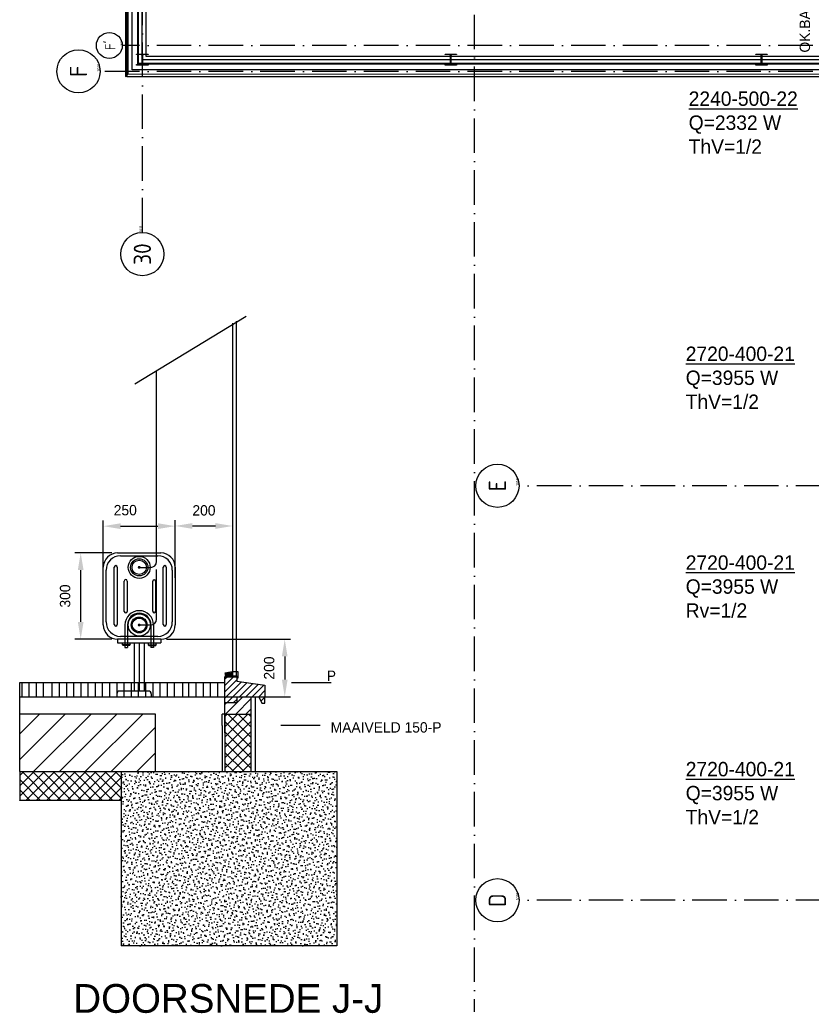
# Model space of a CAD drawing. Extents: x 25315 to 170951, y 867852 to 951952.
# Tile 15 of 119: x 52932 to 66689, y 896619 to 913725. Entities that reach past the tile are written whole.
import ezdxf
from ezdxf.enums import TextEntityAlignment as Align

# ---------------------------------------------------------------- set-up
doc = ezdxf.new("R2010")
doc.units = 0
doc.header["$LTSCALE"] = 100
doc.linetypes.add('DASHDOT', pattern=[9, 6, -1.5, 0, -1.5])
doc.layers.get('0').update_dxf_attribs({"linetype": 'CONTINUOUS'})
doc.layers.get('DEFPOINTS').update_dxf_attribs({"linetype": 'CONTINUOUS'})
for name, color, linetype in [('AL$7----_STRAMIEN', 1, 'DASHDOT'), ('ALN-----_BLOCKNAAM', 2, 'CONTINUOUS'), ('BL$4----', 7, 'CONTINUOUS'), ('BOUW', 8, 'CONTINUOUS'), ('WI561---', 1, 'CONTINUOUS'), ('WL570---', 3, 'CONTINUOUS'), ('WL570---_TOEVOER', 3, 'CONTINUOUS'), ('WM5233--', 1, 'CONTINUOUS'), ('WM561---', 1, 'CONTINUOUS'), ('WM570---', 1, 'CONTINUOUS')]:
    doc.layers.add(name, color=color, linetype=linetype)
doc.styles.add('BURO-018', font='BUROFONT.shx', dxfattribs={"height": 180})
doc.styles.add('BURO-025', font='BUROFONT.shx', dxfattribs={"height": 250})
doc.styles.add('BURO-050', font='BUROFONT.shx', dxfattribs={"height": 500})
doc.styles.get("Standard").update_dxf_attribs({"font": 'ISOCP'})
doc.dimstyles.new('CEES', dxfattribs={"dimscale": 100, "dimtxt": 3, "dimasz": 3, "dimexe": 1, "dimexo": 1, "dimgap": 1.5, "dimtad": 0, "dimdec": 0, "dimzin": 0, "dimtxsty": 'BURO-018', "dimcen": -3, "dimdle": 1.25, "dimclrd": 1, "dimclre": 1, "dimclrt": 1, "dimazin": 3, "dimtfac": 0.75, "dimtdec": 0, "dimtofl": 0, "dimtmove": 0, "dimatfit": 3, "dimtvp": 1.5, "dimtolj": 1, "dimtzin": 0})

# ---------------------------------------------------------------- blocks, each defined once
blk = doc.blocks.new('1010')
at = {"layer": 'AL$7----_STRAMIEN', "color": 7, "linetype": 'CONTINUOUS'}
blk.add_circle((0, 750), 750, dxfattribs=at)
at = {"layer": 'ALN-----_BLOCKNAAM', "linetype": 'CONTINUOUS'}
blk.add_text('1010', height=100, dxfattribs=at).set_placement((0, 0))
blk = doc.blocks.new('1011')
at = {"layer": 'AL$7----_STRAMIEN', "color": 7, "linetype": 'CONTINUOUS'}
blk.add_circle((-750, 0), 750, dxfattribs=at)
at = {"layer": 'ALN-----_BLOCKNAAM', "linetype": 'CONTINUOUS'}
blk.add_text('1011', height=100, dxfattribs=at).set_placement((0, 0))
blk = doc.blocks.new('CVRINFO2')
at = {"color": 0, "linetype": 'CONTINUOUS', "style": 'BURO-025'}
for tag, p in [('CV_TEXT125', (0, 0)), ('CV_TEXT225', (0, -4.17)), ('CV_TEXT325', (0, -8.33)), ('CV_TEXT425', (0, -12.5))]:
    blk.add_attdef(tag, p, '', height=2.5, dxfattribs=at)
blk = doc.blocks.new('*D256')
at = {"color": 1, "linetype": 'BYBLOCK'}
for p, q in [((55484, 597089), (57638, 597089)), ((57538, 596789), (57538, 596388)), ((55484, 596088), (57638, 596088))]:
    blk.add_line(p, q, dxfattribs=at)
for points in [[(57488, 596789), (57588, 596789), (57538, 597089)], [(57488, 596388), (57588, 596388), (57538, 596088)]]:
    blk.add_solid(points, dxfattribs=at)
at = {"layer": 'DEFPOINTS', "color": 0, "linetype": 'BYBLOCK'}
for p in [(55384, 597089), (55384, 596088), (57538, 596088)]:
    blk.add_point(p, dxfattribs=at)
at = {"color": 1, "linetype": 'BYBLOCK', "insert": (57268, 596588), "char_height": 180, "attachment_point": 5, "rotation": 90, "style": 'BURO-018'}
blk.add_mtext('\\A1;200', dxfattribs=at)
blk = doc.blocks.new('*D257')
at = {"color": 1, "linetype": 'BYBLOCK'}
for p, q in [((54534, 598589), (53892, 598589)), ((53992, 597389), (53992, 598289)), ((54534, 597089), (53892, 597089))]:
    blk.add_line(p, q, dxfattribs=at)
for points in [[(53942, 598289), (54042, 598289), (53992, 598589)], [(53942, 597389), (54042, 597389), (53992, 597089)]]:
    blk.add_solid(points, dxfattribs=at)
at = {"layer": 'DEFPOINTS', "color": 0, "linetype": 'BYBLOCK'}
for p in [(53992, 598589), (54634, 598589), (54634, 597089)]:
    blk.add_point(p, dxfattribs=at)
at = {"color": 1, "linetype": 'BYBLOCK', "insert": (53722, 597839), "char_height": 180, "attachment_point": 5, "rotation": 90, "style": 'BURO-018'}
blk.add_mtext('\\A1;300', dxfattribs=at)
blk = doc.blocks.new('*D258')
at = {"color": 1, "linetype": 'BYBLOCK'}
for p, q in [((54384, 598158), (54384, 599153)), ((54684, 599053), (55334, 599053)), ((55634, 598158), (55634, 599153))]:
    blk.add_line(p, q, dxfattribs=at)
for points in [[(54684, 599103), (54684, 599003), (54384, 599053)], [(55334, 599103), (55334, 599003), (55634, 599053)]]:
    blk.add_solid(points, dxfattribs=at)
at = {"layer": 'DEFPOINTS', "color": 0, "linetype": 'BYBLOCK'}
for p in [(55634, 599053), (54384, 598058), (55634, 598058)]:
    blk.add_point(p, dxfattribs=at)
at = {"color": 1, "linetype": 'BYBLOCK', "insert": (54767, 599330), "char_height": 180, "attachment_point": 5, "style": 'BURO-018'}
blk.add_mtext('\\A1;250', dxfattribs=at)
blk = doc.blocks.new('*D259')
at = {"color": 1, "linetype": 'BYBLOCK'}
for p, q in [((55634, 598439), (55634, 599156)), ((55934, 599056), (56334, 599056)), ((56634, 598439), (56634, 599156))]:
    blk.add_line(p, q, dxfattribs=at)
for points in [[(55934, 599106), (55934, 599006), (55634, 599056)], [(56334, 599106), (56334, 599006), (56634, 599056)]]:
    blk.add_solid(points, dxfattribs=at)
at = {"layer": 'DEFPOINTS', "color": 0, "linetype": 'BYBLOCK'}
for p in [(56634, 599056), (55634, 598339), (56634, 598339)]:
    blk.add_point(p, dxfattribs=at)
at = {"color": 1, "linetype": 'BYBLOCK', "insert": (56134, 599326), "char_height": 180, "attachment_point": 5, "style": 'BURO-018'}
blk.add_mtext('\\A1;200', dxfattribs=at)

msp = doc.modelspace()

# ---------------------------------------------------------------- hatches: boundary and pattern name
at = {"layer": 'BL$4----', "linetype": 'CONTINUOUS'}
h = msp.add_hatch(dxfattribs=at)
h.set_pattern_fill('ANSI31', color=8, scale=5, style=0)
h.set_pattern_definition([(45, (35709.853, 893942.898), (-11.22532, 11.22532), [])])
h.paths.add_polyline_path([(56499, 902370), (56499, 902311.3), (56624.5, 902311.3), (56624.5, 902392.6)])
h = msp.add_hatch(dxfattribs=at)
h.set_pattern_fill('ANSI31', color=8, scale=25, style=0)
h.set_pattern_definition([(45, (35709.85, 893942.9), (-56.1266, 56.1266), [])])
h.paths.add_polyline_path([(56706.2, 902234.9), (56706.2, 902311.3), (56499, 902311.3), (56499, 901861.3), (56704.5, 901861.3), (56704.5, 901961.3), (57086.9, 901961.3), (57137.6, 901851.1), (57193.6, 901851.1), (57194, 901961.3), (57194, 902164.8)])
h = msp.add_hatch(dxfattribs=at)
h.set_pattern_fill('VUIL', color=8, scale=5, style=0)
h.set_pattern_definition([(45, (35709.85, 893942.9), (-88.38835, 88.38835), [])])
h.paths.add_polyline_path([(56949, 901661.3), (56949, 901961.3), (56704.5, 901961.3), (56704.5, 901861.3), (56499, 901861.3), (56499, 901661.3)])
h = msp.add_hatch(dxfattribs=at)
h.set_pattern_fill('ANSI31', color=8, scale=100, style=0)
h.set_pattern_definition([(45, (20289.88, 889780.17), (-224.5064, 224.5064), [])])
h.paths.add_polyline_path([(54694, 900661.3), (55294, 900661.3), (55294, 901661.3), (52932, 901661.3), (52932, 900661.3)])
at = {"layer": 'WL570---', "linetype": 'CONTINUOUS'}
h = msp.add_hatch(dxfattribs=at)
h.set_pattern_fill('ANSI37', color=8, scale=40, style=0)
h.set_pattern_definition([(45, (35709.85, 893942.9), (-89.80256, 89.80256), []), (135, (35709.85, 893942.9), (-89.80256, -89.80256), [])])
h.paths.add_polyline_path([(56499, 900661.3), (56949, 900661.3), (56949, 901661.3), (56499, 901661.3), (56499, 901336.3)])
h = msp.add_hatch(dxfattribs=at)
h.set_pattern_fill('ANSI37', color=8, scale=40, style=0)
h.set_pattern_definition([(45, (36104.85, 893643.06), (-89.8026, 89.8026), []), (135, (36104.85, 893643.06), (-89.8026, -89.8026), [])])
h.paths.add_polyline_path([(54694, 900161.3), (54694, 900661.3), (52932, 900661.3), (52932, 900161.3)])
at = {"layer": 'WL570---'}
h = msp.add_hatch(dxfattribs=at)
h.set_pattern_fill('GESTORT', color=8, scale=6, style=0)
h.set_pattern_definition([(17, (20289.88, 889780.17), (30.94495, 95.79313), [0, -97.92, -55.44, 0, -80.64]), (48, (20289.88, 889780.17), (-22.0987, 97.4062), [0, -96.96, 0, -98.88, 0, -79.68]), (71, (20289.88, 889780.17), (-57.4939, 80.71569), [0, -96, 0, -57.6, -78.96])])
h.paths.add_polyline_path([(58444, 897636.3), (58444, 900661.3), (57024, 900661.3), (56449, 900661.3), (55294, 900661.3), (54694, 900661.3), (54694, 897636.3)])

# ---------------------------------------------------------------- linework, layer by layer
at = {"color": 1, "linetype": 'BYBLOCK'}
msp.add_line((56634.4, 904311.7), (56634.4, 904842.2), dxfattribs=at)
at = {"layer": 'AL$7----_STRAMIEN', "color": 1}
for p, q in [((55063.6, 910027.3), (55063.6, 949018.6)), ((55063.6, 910027.3), (55063.6, 949018.6)), ((60838.6, 877205.8), (60838.6, 949020.5)), ((144123.6, 913277.5), (54710.3, 913277.5)), ((144123.6, 912827.5), (54329.2, 912827.5)), ((87723.6, 905627.5), (61609.4, 905627.5)), ((87723.6, 905627.5), (61609.4, 905627.5)), ((87723.6, 898427.5), (61609.4, 898427.5)), ((87723.6, 898427.5), (61609.4, 898427.5))]:
    msp.add_line(p, q, dxfattribs=at)
at = {"layer": 'BL$4----', "color": 8, "linetype": 'CONTINUOUS'}
for p, q in [((54933.5, 907400), (56866.4, 908572.1)), ((56699, 902325.6), (56699, 908489.6)), ((56634.4, 902311.3), (56634.4, 908450.6)), ((56624.5, 902392.6), (56499, 902370)), ((56499, 902311.3), (56706.2, 902311.3)), ((56499, 901336.3), (56499, 902311.3)), ((56724.4, 902392.5), (56624.5, 902392.6)), ((56624.5, 902311.3), (56624.5, 902392.6)), ((56629.7, 902315.9), (56709.6, 902315.9)), ((56629.7, 902311.3), (56629.7, 902315.9)), ((56706.2, 902311.3), (56706.2, 902234.9)), ((56724.4, 902315.9), (56709.6, 902315.9)), ((56709.6, 902315.9), (56709.6, 902292.1)), ((56714.7, 902298.6), (56714.7, 902315.9)), ((56723.7, 902298.6), (56724.4, 902315.9)), ((56724.4, 902392.5), (56724.4, 902315.9)), ((56728.9, 902392.5), (56724.4, 902392.5)), ((56728.9, 902292.1), (56728.9, 902392.5)), ((52932, 900661.3), (52932, 902211.3)), ((52932, 902211.3), (55999, 902211.3)), ((55846.9, 902211.3), (55966.9, 902211.3)), ((55874, 902211.3), (56499, 902211.3)), ((56706.2, 902234.9), (57194, 902164.8)), ((56709.6, 902292.1), (56714.7, 902292.1)), ((56714.7, 902298.6), (56723.7, 902298.6)), ((56714.7, 902292.1), (56714.7, 902298.6)), ((56723.7, 902298.6), (56723.7, 902292.1)), ((56723.7, 902292.1), (56728.9, 902292.1)), ((57194, 902164.8), (57194, 901961.3)), ((52932, 901961.3), (55580.1, 901961.3)), ((55580.1, 901961.3), (56499, 901961.3)), ((56499, 901861.3), (56704.5, 901861.3)), ((56704.5, 901961.3), (56704.5, 901861.3)), ((56704.5, 901961.3), (57086.9, 901961.3)), ((56949, 901961.3), (56949, 900661.3)), ((57024, 901961.3), (57024, 900661.3)), ((57086.9, 901961.3), (57137.6, 901851.1)), ((57137.6, 901851.1), (57193.6, 901851.1)), ((57193.6, 901851.1), (57194, 901961.3)), ((55294, 901661.3), (52932, 901661.3)), ((55294, 900661.3), (55294, 901661.3)), ((56449, 901461.3), (56449, 901661.3)), ((56499, 901661.3), (56449, 901661.3)), ((56499, 901661.3), (56949, 901661.3)), ((56499, 901661.3), (56499, 900661.3)), ((56449, 901461.3), (56449, 900661.3)), ((52932, 900661.3), (52932, 900161.3)), ((52932, 900661.3), (54694, 900661.3)), ((54694, 900661.3), (54694, 897636.3)), ((54694, 900661.3), (55294, 900661.3)), ((55294, 900661.3), (56449, 900661.3)), ((56449, 900661.3), (57024, 900661.3)), ((57024, 900661.3), (58444, 900661.3)), ((58444, 900661.3), (58444, 897636.3)), ((54694, 900161.3), (52932, 900161.3)), ((58444, 897636.3), (54694, 897636.3))]:
    msp.add_line(p, q, dxfattribs=at)
at = {"layer": 'BOUW'}
for p, q in [((54793.6, 946967.5), (54793.6, 912737.5)), ((54963.6, 913127.5), (55163.6, 913127.5)), ((54963.6, 913117.5), (54963.6, 913127.5)), ((55042.3, 913117.5), (54963.6, 913117.5)), ((55060.3, 912965.5), (55060.3, 913099.5)), ((55066.8, 913099.5), (55066.8, 912965.5)), ((55163.6, 913117.5), (55084.8, 913117.5)), ((55163.6, 913127.5), (55163.6, 913117.5)), ((60323.6, 913127.5), (60523.6, 913127.5)), ((60323.6, 913117.5), (60323.6, 913127.5)), ((60402.3, 913117.5), (60323.6, 913117.5)), ((60420.3, 912965.5), (60420.3, 913099.5)), ((60426.8, 913099.5), (60426.8, 912965.5)), ((60523.6, 913117.5), (60444.8, 913117.5)), ((60523.6, 913127.5), (60523.6, 913117.5)), ((65723.6, 913127.5), (65923.6, 913127.5)), ((65723.6, 913117.5), (65723.6, 913127.5)), ((65802.3, 913117.5), (65723.6, 913117.5)), ((65820.3, 912965.5), (65820.3, 913099.5)), ((65826.8, 913099.5), (65826.8, 912965.5)), ((65923.6, 913117.5), (65844.8, 913117.5)), ((65923.6, 913127.5), (65923.6, 913117.5)), ((54963.6, 912947.5), (55042.3, 912947.5)), ((54963.6, 912937.5), (54963.6, 912947.5)), ((55163.6, 912937.5), (54963.6, 912937.5)), ((55084.8, 912947.5), (55163.6, 912947.5)), ((55163.6, 912947.5), (55163.6, 912937.5)), ((60323.6, 912947.5), (60402.3, 912947.5)), ((60323.6, 912937.5), (60323.6, 912947.5)), ((60523.6, 912937.5), (60323.6, 912937.5)), ((60444.8, 912947.5), (60523.6, 912947.5)), ((60523.6, 912947.5), (60523.6, 912937.5)), ((65723.6, 912947.5), (65802.3, 912947.5)), ((65723.6, 912937.5), (65723.6, 912947.5)), ((65923.6, 912937.5), (65723.6, 912937.5)), ((65844.8, 912947.5), (65923.6, 912947.5)), ((65923.6, 912947.5), (65923.6, 912937.5)), ((54793.6, 912737.5), (67303.6, 912737.5))]:
    msp.add_line(p, q, dxfattribs=at)
for points in [[(84222.6, 940718.7), (84363.6, 940718.7), (84363.6, 946967.5), (54768.6, 946967.5), (54768.6, 912737.5), (67303.6, 912741.7)], [(84222.6, 940758.7), (84323.6, 940758.7), (84323.6, 946927.5), (54808.6, 946927.5), (54808.6, 912777.6), (67303.6, 912781.7)], [(67423.6, 912557.5), (67423.6, 912853.5), (54884.6, 912853.5), (54884.6, 946872.5), (76443.6, 946872.5)], [(67523.6, 912557.5), (67523.6, 912953.5), (54984.6, 912953.5), (54984.6, 946772.5), (76443.6, 946772.5)], [(67523.6, 913028.5), (55059.6, 913028.5), (55059.6, 946710), (76443.6, 946710)]]:
    msp.add_lwpolyline(points, dxfattribs=at)
msp.add_lwpolyline([(67523.6, 912966), (54997.1, 912966), (54997.1, 946772.5), (76443.6, 946772.5), (76443.6, 946647.5), (55122.1, 946647.5), (55122.1, 913091), (67523.6, 913091)], close=True, dxfattribs=at)
for centre, start, end in [((55042.3, 913099.5), 0, 90), ((55084.8, 913099.5), 90, 180), ((60402.3, 913099.5), 0, 90), ((60444.8, 913099.5), 90, 180), ((65802.3, 913099.5), 0, 90), ((65844.8, 913099.5), 90, 180), ((55042.3, 912965.5), 270, 0), ((55084.8, 912965.5), 180, 270), ((60402.3, 912965.5), 270, 0), ((60444.8, 912965.5), 180, 270), ((65802.3, 912965.5), 270, 0), ((65844.8, 912965.5), 180, 270)]:
    msp.add_arc(centre, 18, start, end, dxfattribs=at)
at = {"layer": 'DEFPOINTS', "color": 0, "linetype": 'BYBLOCK'}
for p in [(61609.4, 905627.5), (56634.4, 904742.2), (54384.4, 904211.7), (55634.4, 904211.7), (55634.4, 904211.7), (55634.4, 904211.7), (56634.4, 904211.7)]:
    msp.add_point(p, dxfattribs=at)
at = {"layer": 'WL570---'}
for p, q in [((55309.4, 904310.3), (55309.4, 907632.6)), ((54634.4, 904461.7), (55384.4, 904461.7)), ((54684.4, 904411.7), (55334.4, 904411.7)), ((54384.4, 903211.7), (54384.4, 904211.7)), ((55009.4, 904210.3), (55209.4, 904210.3)), ((55634.4, 904211.7), (55634.4, 903211.7)), ((54434.4, 903261.7), (54434.4, 904161.7)), ((55309.4, 903310), (55309.4, 904174.9)), ((55584.4, 904161.7), (55584.4, 903261.7)), ((55009.4, 903210), (55209.4, 903210)), ((55334.4, 903011.7), (54684.4, 903011.7)), ((54634.4, 902961.7), (54634.4, 902896.8)), ((55384.4, 902961.7), (54634.4, 902961.7)), ((54634.4, 902896.8), (55384.4, 902896.8)), ((54921.9, 902896.8), (54921.9, 902061.5)), ((55009.4, 902896.8), (55009.4, 902061.5)), ((55096.9, 902961.8), (55096.9, 902961.7)), ((55096.9, 902896.8), (55096.9, 902061.5)), ((55384.4, 902961.7), (55384.4, 902896.8)), ((56634.4, 902325.6), (56699, 902325.6)), ((54619.4, 902011.5), (54619.4, 901961.3)), ((55169.4, 902061.5), (54669.4, 902061.5)), ((55219.4, 902011.5), (55219.4, 901961.3))]:
    msp.add_line(p, q, dxfattribs=at)
at = {"layer": 'WL570---', "color": 1, "linetype": 'CONTINUOUS'}
for p, q in [((54762.1, 903210), (54762.1, 902818.9)), ((54804.9, 903210), (54804.9, 902818.9)), ((55214, 903210), (55214, 902815.9)), ((55256.7, 903210), (55256.7, 902815.9)), ((54714, 902896.8), (54714, 902868.6)), ((54714, 902868.6), (54721.8, 902856.3)), ((54714, 902868.6), (54852, 902868.1)), ((54721.8, 902856.3), (54843.3, 902856.3)), ((54762.1, 902818.9), (54804.9, 902818.9)), ((54852, 902868.1), (54843.3, 902856.3)), ((54852, 902868.1), (54852, 902896.8)), ((55165.9, 902893.8), (55165.9, 902865.6)), ((55165.9, 902865.6), (55173.6, 902853.3)), ((55165.9, 902865.6), (55303.9, 902865.1)), ((55173.6, 902853.3), (55295.2, 902853.3)), ((55303.9, 902865.1), (55295.2, 902853.3)), ((55303.9, 902865.1), (55303.9, 902893.8)), ((55256.7, 902815.9), (55214, 902815.9)), ((55256.7, 902815.9), (55214, 902815.9))]:
    msp.add_line(p, q, dxfattribs=at)
at = {"layer": 'WL570---', "color": 8, "linetype": 'CONTINUOUS'}
for p, q in [((52972.6, 901961.3), (52972.6, 902211.3)), ((53097.6, 901961.3), (53097.6, 902211.3)), ((53222.6, 901961.3), (53222.6, 902211.3)), ((53347.6, 901961.3), (53347.6, 902211.3)), ((53499, 901961.3), (53499, 902211.3)), ((53624, 901961.3), (53624, 902211.3)), ((53749, 901961.3), (53749, 902211.3)), ((53874, 901961.3), (53874, 902211.3)), ((53999, 901961.3), (53999, 902211.3)), ((54124, 901961.3), (54124, 902211.3)), ((54249, 901961.3), (54249, 902211.3)), ((54374, 901961.3), (54374, 902211.3)), ((54499, 901961.3), (54499, 902211.3)), ((54624, 901961.3), (54624, 902211.3)), ((54749, 901961.3), (54749, 902211.3)), ((54874, 901961.3), (54874, 902211.3)), ((54999, 901961.3), (54999, 902211.3)), ((55124, 901961.3), (55124, 902211.3)), ((55249, 901961.3), (55249, 902211.3)), ((55374, 901961.3), (55374, 902211.3)), ((55499, 901961.3), (55499, 902211.3)), ((55624, 901961.3), (55624, 902211.3)), ((55766.6, 901961.3), (55766.6, 902211.3)), ((55874, 901961.3), (55874, 902211.3)), ((55999, 901961.3), (55999, 902211.3)), ((56124, 901961.3), (56124, 902211.3)), ((56249, 901961.3), (56249, 902211.3)), ((56374, 901961.3), (56374, 902211.3)), ((56499, 901961.3), (56499, 902211.3))]:
    msp.add_line(p, q, dxfattribs=at)
at = {"layer": 'WL570---', "const_width": 23.8}
for points in [[(54996.3, 904210.3, 1), (55022.6, 904210.3, 1)], [(54996.3, 903210, 1), (55022.6, 903210, 1)]]:
    msp.add_lwpolyline(points, format="xyb", close=True, dxfattribs=at)
at = {"layer": 'WL570---'}
for centre, radius in [((55009.4, 904210.3), 190.8), ((55009.4, 904210.3), 150), ((55009.4, 904210.3), 125), ((55009.4, 903210), 193.1), ((55009.4, 903210), 137.9), ((55009.4, 903210), 119.8)]:
    msp.add_circle(centre, radius, dxfattribs=at)
for centre, radius, start, end in [((54634.4, 904211.7), 250, 90, 180), ((54684.4, 904161.7), 250, 90, 180), ((55334.4, 904161.7), 250, 0, 90), ((55384.4, 904211.7), 250, 0, 90), ((55209.4, 904310.3), 100, 270, 0), ((54634.4, 903211.7), 250, 180, 270), ((54684.4, 903261.7), 250, 180, 270), ((55209.4, 903310), 100, 270, 0), ((55334.4, 903261.7), 250, 270, 0), ((55384.4, 903211.7), 250, 270, 0), ((54669.4, 902011.5), 50, 90, 180), ((55169.4, 902011.5), 50, 0, 90)]:
    msp.add_arc(centre, radius, start, end, dxfattribs=at)
at = {"layer": 'WL570---', "color": 1, "linetype": 'CONTINUOUS'}
for radius in [247.3, 204.6]:
    msp.add_arc((55009.4, 903210), radius, 0, 180, dxfattribs=at)
at = {"layer": 'WM5233--'}
for p, q in [((54575.4, 903215.2), (54575.4, 904215.2)), ((54625.4, 904215.2), (54625.4, 903215.2)), ((55426.9, 903215.2), (55426.9, 904215.2)), ((55476.9, 904215.2), (55476.9, 903215.2)), ((54750.5, 903445.8), (54750.5, 903973.2)), ((54800.5, 903973.2), (54800.5, 903445.8)), ((55243.9, 903448.1), (55243.9, 903970.9)), ((55293.9, 903970.9), (55293.9, 903448.1)), ((57656.7, 902211.3), (58347.7, 902211.3)), ((58152.6, 901461.3), (57472.7, 901461.3))]:
    msp.add_line(p, q, dxfattribs=at)
for centre, start, end in [((54600.4, 904215.2), 0, 180), ((55451.9, 904215.2), 0, 180), ((54775.5, 903973.2), 0, 180), ((55268.9, 903970.9), 0, 180), ((54775.5, 903445.8), 180, 0), ((55268.9, 903448.1), 180, 0), ((54600.4, 903215.2), 180, 0), ((55451.9, 903215.2), 180, 0)]:
    msp.add_arc(centre, 25, start, end, dxfattribs=at)

# ---------------------------------------------------------------- block references
at = {"layer": 'AL$7----_STRAMIEN'}
ref = msp.add_blockref('1010', (54715.1, 913277.5), dxfattribs=dict(at, xscale=0.3, yscale=0.3, zscale=0.3, rotation=90))
ref.add_attrib('STR-NAAM', "F'", dxfattribs={"color": 3, "linetype": 'CONTINUOUS', "height": 180, "rotation": 90}).set_placement((54490.1, 913277.5), align=Align.MIDDLE)
ref = msp.add_blockref('1010', (54329.2, 912827.5), dxfattribs=dict(at, xscale=0.5, yscale=0.5, zscale=0.5, rotation=90))
ref.add_attrib('STR-NAAM', 'F', dxfattribs={"color": 3, "linetype": 'CONTINUOUS', "height": 300, "rotation": 90}).set_placement((53954.2, 912827.5), align=Align.MIDDLE)
at = {"layer": 'AL$7----_STRAMIEN', "color": 8}
ref = msp.add_blockref('1011', (55063.6, 910027.3), dxfattribs=dict(at, xscale=0.5, yscale=0.5, zscale=0.5, rotation=90))
ref.add_attrib('STR-NAAM', '30', dxfattribs={"color": 3, "linetype": 'CONTINUOUS', "height": 300, "rotation": 90}).set_placement((55063.6, 909652.3), align=Align.MIDDLE)
ref = msp.add_blockref('1011', (55063.6, 910027.3), dxfattribs=dict(at, xscale=0.5, yscale=0.5, zscale=0.5, rotation=90))
ref.add_attrib('STR-NAAM', '30', dxfattribs={"color": 3, "linetype": 'CONTINUOUS', "height": 300, "rotation": 90}).set_placement((55063.6, 909652.3), align=Align.MIDDLE)
at = {"layer": 'AL$7----_STRAMIEN'}
ref = msp.add_blockref('1010', (61609.4, 905627.5), dxfattribs=dict(at, xscale=0.5, yscale=0.5, zscale=0.5, rotation=90))
ref.add_attrib('STR-NAAM', 'E', dxfattribs={"color": 3, "linetype": 'CONTINUOUS', "height": 300, "rotation": 90}).set_placement((61234.4, 905627.5), align=Align.MIDDLE)
ref = msp.add_blockref('1010', (61609.4, 905627.5), dxfattribs=dict(at, xscale=0.5, yscale=0.5, zscale=0.5, rotation=90))
ref.add_attrib('STR-NAAM', 'E', dxfattribs={"color": 3, "linetype": 'CONTINUOUS', "height": 300, "rotation": 90}).set_placement((61234.4, 905627.5), align=Align.MIDDLE)
ref = msp.add_blockref('1010', (61609.4, 898427.5), dxfattribs=dict(at, xscale=0.5, yscale=0.5, zscale=0.5, rotation=90))
ref.add_attrib('STR-NAAM', 'D', dxfattribs={"color": 3, "linetype": 'CONTINUOUS', "height": 300, "rotation": 90}).set_placement((61234.4, 898427.5), align=Align.MIDDLE)
ref = msp.add_blockref('1010', (61609.4, 898427.5), dxfattribs=dict(at, xscale=0.5, yscale=0.5, zscale=0.5, rotation=90))
ref.add_attrib('STR-NAAM', 'D', dxfattribs={"color": 3, "linetype": 'CONTINUOUS', "height": 300, "rotation": 90}).set_placement((61234.4, 898427.5), align=Align.MIDDLE)
at = {"layer": 'WI561---'}
ref = msp.add_blockref('CVRINFO2', (64558.1, 912227.9), dxfattribs=dict(at, xscale=100, yscale=100, zscale=100))
ref.add_attrib('CV_TEXT125', '%%u2240-500-22', (64558.1, 912227.9), dxfattribs={"layer": '0', "color": 2, "linetype": 'CONTINUOUS', "height": 250, "style": 'BURO-025'})
ref.add_attrib('CV_TEXT225', 'Q=2332 W', (64558.1, 911811.2), dxfattribs={"layer": '0', "color": 2, "linetype": 'CONTINUOUS', "height": 250, "style": 'BURO-025'})
ref.add_attrib('CV_TEXT325', 'ThV=1/2', (64558.1, 911394.6), dxfattribs={"layer": '0', "color": 2, "linetype": 'CONTINUOUS', "height": 250, "style": 'BURO-025'})
ref = msp.add_blockref('CVRINFO2', (64506.8, 907795.7), dxfattribs=dict(at, xscale=100, yscale=100, zscale=100))
ref.add_attrib('CV_TEXT125', '%%u2720-400-21', (64506.8, 907795.7), dxfattribs={"layer": '0', "color": 2, "linetype": 'CONTINUOUS', "height": 250, "style": 'BURO-025'})
ref.add_attrib('CV_TEXT225', 'Q=3955 W', (64506.8, 907379), dxfattribs={"layer": '0', "color": 2, "linetype": 'CONTINUOUS', "height": 250, "style": 'BURO-025'})
ref.add_attrib('CV_TEXT325', 'ThV=1/2', (64506.8, 906962.4), dxfattribs={"layer": '0', "color": 2, "linetype": 'CONTINUOUS', "height": 250, "style": 'BURO-025'})
ref = msp.add_blockref('CVRINFO2', (64506.8, 904168.7), dxfattribs=dict(at, xscale=100, yscale=100, zscale=100))
ref.add_attrib('CV_TEXT125', '%%u2720-400-21', (64506.8, 904168.7), dxfattribs={"layer": '0', "color": 2, "linetype": 'CONTINUOUS', "height": 250, "style": 'BURO-025'})
ref.add_attrib('CV_TEXT225', 'Q=3955 W', (64506.8, 903752.1), dxfattribs={"layer": '0', "color": 2, "linetype": 'CONTINUOUS', "height": 250, "style": 'BURO-025'})
ref.add_attrib('CV_TEXT325', 'Rv=1/2', (64506.8, 903335.4), dxfattribs={"layer": '0', "color": 2, "linetype": 'CONTINUOUS', "height": 250, "style": 'BURO-025'})
ref = msp.add_blockref('CVRINFO2', (64506.8, 900580.1), dxfattribs=dict(at, xscale=100, yscale=100, zscale=100))
ref.add_attrib('CV_TEXT125', '%%u2720-400-21', (64506.8, 900580.1), dxfattribs={"layer": '0', "color": 2, "linetype": 'CONTINUOUS', "height": 250, "style": 'BURO-025'})
ref.add_attrib('CV_TEXT225', 'Q=3955 W', (64506.8, 900163.5), dxfattribs={"layer": '0', "color": 2, "linetype": 'CONTINUOUS', "height": 250, "style": 'BURO-025'})
ref.add_attrib('CV_TEXT325', 'ThV=1/2', (64506.8, 899746.8), dxfattribs={"layer": '0', "color": 2, "linetype": 'CONTINUOUS', "height": 250, "style": 'BURO-025'})

# ---------------------------------------------------------------- texts
at = {"layer": 'BOUW', "color": 1, "style": 'BURO-018'}
msp.add_text('OK.BALK=', height=180, rotation=90, dxfattribs=at).set_placement((66667.2, 913153.8))
at = {"layer": 'WL570---', "color": 1, "linetype": 'CONTINUOUS', "style": 'BURO-018'}
msp.add_text('MAAIVELD 150-P', height=180, dxfattribs=at).set_placement((58335.8, 901340.1))
at = {"layer": 'WL570---_TOEVOER', "color": 1, "linetype": 'CONTINUOUS', "style": 'BURO-018'}
msp.add_text('P', height=180, dxfattribs=at).set_placement((58268.6, 902236.9))
at = {"layer": 'WM570---', "color": 4, "style": 'BURO-050'}
msp.add_text('DOORSNEDE J-J', height=500, dxfattribs=at).set_placement((53864.4, 896471.9))

# ---------------------------------------------------------------- dimensions: what is measured, and where the dimension line sits
at = {"layer": 'WM561---'}
dim = msp.add_linear_dim(base=(55634.4, 904926.1), p1=(54384.4, 903931.3), p2=(55634.4, 903931.3), text='250', dimstyle='CEES', dxfattribs=at)
dim.commit()
dim.dimension.update_dxf_attribs({"geometry": '*D258', "text_midpoint": (54766.6, 904926.1), "dimtype": 160, "insert": (0, 305873.1)})
dim = msp.add_linear_dim(base=(56634.4, 904929.2), p1=(55634.4, 904211.7), p2=(56634.4, 904211.7), text='200', dimstyle='CEES', dxfattribs=at)
dim.commit()
dim.dimension.update_dxf_attribs({"geometry": '*D259', "text_midpoint": (56134.4, 905199.3), "insert": (0, 305873.1)})
for base, p1, p2, text, picture, middle in [((53992.2, 904461.7), (54634.4, 902961.7), (54634.4, 904461.7), '300', '*D257', (53722.1, 903711.7)), ((57537.8, 901961.3), (55384.4, 902961.7), (55384.4, 901961.3), '200', '*D256', (57267.6, 902461.5))]:
    dim = msp.add_linear_dim(base=base, p1=p1, p2=p2, angle=90, text=text, dimstyle='CEES', dxfattribs=at)
    dim.commit()
    dim.dimension.update_dxf_attribs({"geometry": picture, "text_midpoint": middle, "insert": (0, 305873.1)})

doc.saveas('drawing.dxf')
